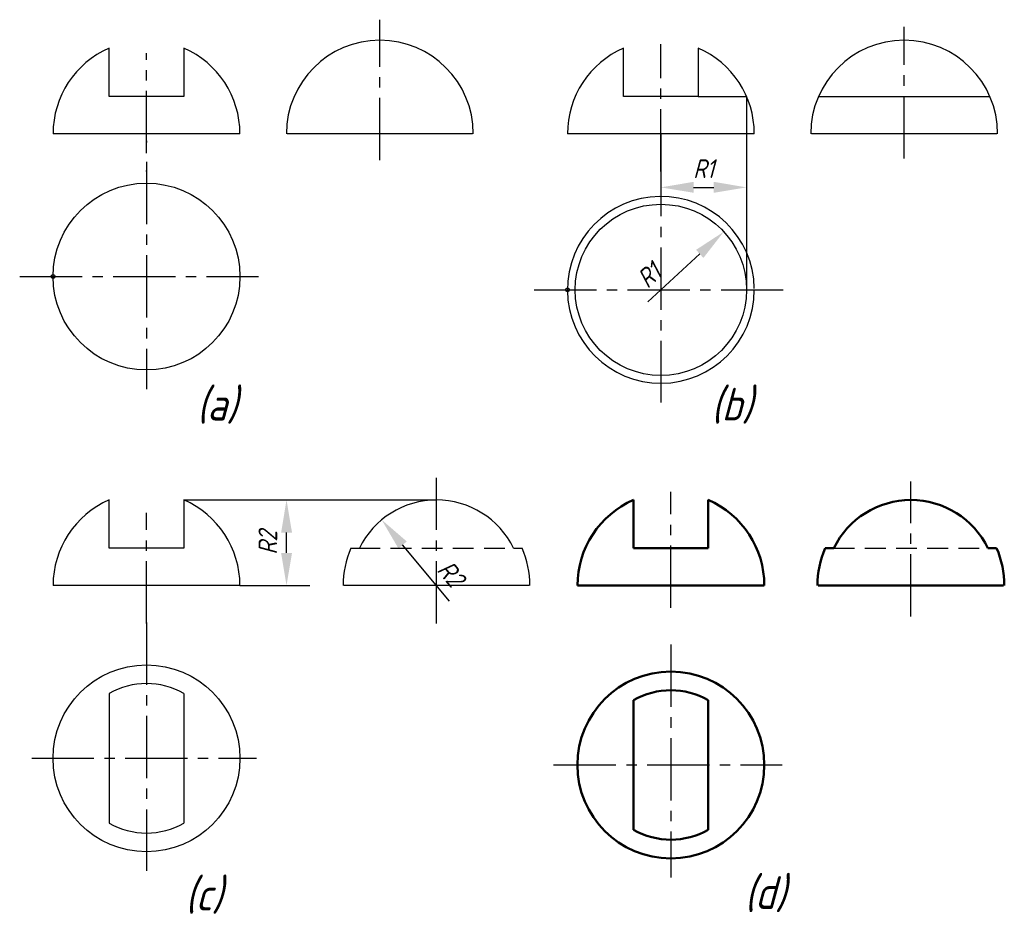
# Model space of a CAD drawing. Header units: millimetres. Extents: x 1095 to 1200, y -60 to 36.
import ezdxf

# ---------------------------------------------------------------- set-up
doc = ezdxf.new("R2010")
doc.units = ezdxf.units.MM
doc.header["$LTSCALE"] = 0.7
doc.header["$PDSIZE"] = 5
doc.linetypes.add('CENTER2', pattern=[28.575, 19.05, -3.175, 3.175, -3.175])
doc.linetypes.add('DASHED2', pattern=[9.525, 6.35, -3.175])
doc.layers.add('尺寸层', color=221, linetype='Continuous')
doc.layers.add('细实线层', color=7, linetype='Continuous')
for name, color, linetype, lineweight in [('文字层', 227, 'Continuous', 20), ('点画线层', 3, 'CENTER2', 25), ('粗实线层', 7, 'Continuous', 50), ('虚线层', 2, 'DASHED2', 25)]:
    doc.layers.add(name, color=color, linetype=linetype, lineweight=lineweight)
doc.styles.add('工程字体（斜）', font='gbeitc.shx', dxfattribs={"bigfont": 'gbcbig.shx'})
doc.styles.add('工程斜体', font='gbeitc.shx', dxfattribs={"bigfont": 'gbcbig.shx'})
doc.dimstyles.new('gb35', dxfattribs={"dimtxt": 3.5, "dimasz": 3.5, "dimexe": 2.5, "dimexo": 0, "dimgap": 1, "dimtad": 1, "dimdsep": 46, "dimtxsty": '工程字体（斜）', "dimcen": 0, "dimadec": 0, "dimazin": 0, "dimtfac": 1, "dimtmove": 0, "dimatfit": 3, "dimfxl": 0, "dimarcsym": 0})

# ---------------------------------------------------------------- blocks, each defined once
blk = doc.blocks.new('*D24')
at = {"layer": 'Defpoints', "color": 0, "ltscale": 0.5}
for p in [(1133.6, -17.51), (1139.47, -24.55)]:
    blk.add_point(p, dxfattribs=at)
at = {"layer": '尺寸层', "color": 0, "lineweight": -2, "ltscale": 0.5}
blk.add_line((1140.85, -26.22), (1135.84, -20.2), dxfattribs=at)
at = {"layer": '尺寸层', "color": 0, "ltscale": 0.5}
blk.add_solid([(1136.29, -19.83), (1135.39, -20.57), (1133.6, -17.51)], dxfattribs=at)
at = {"layer": '尺寸层', "color": 0, "ltscale": 0.5, "insert": (1141.01, -23.27), "char_height": 2, "attachment_point": 5, "rotation": 309.7759, "style": '工程字体（斜）'}
blk.add_mtext('R2', dxfattribs=at)
blk = doc.blocks.new('*D25')
at = {"layer": 'Defpoints', "color": 0, "ltscale": 0.5}
for p in [(1118.44, -15.39), (1123.42, -15.39), (1118.44, -24.55)]:
    blk.add_point(p, dxfattribs=at)
at = {"layer": '尺寸层', "color": 0, "lineweight": -2, "ltscale": 0.5}
for p, q in [((1118.44, -15.39), (1125.92, -15.39)), ((1123.42, -21.05), (1123.42, -18.89)), ((1118.44, -24.55), (1125.92, -24.55))]:
    blk.add_line(p, q, dxfattribs=at)
at = {"layer": '尺寸层', "color": 0, "ltscale": 0.5}
for points in [[(1122.84, -18.89), (1124.01, -18.89), (1123.42, -15.39)], [(1122.84, -21.05), (1124.01, -21.05), (1123.42, -24.55)]]:
    blk.add_solid(points, dxfattribs=at)
at = {"layer": '尺寸层', "color": 0, "ltscale": 0.5, "insert": (1121.42, -19.97), "char_height": 2, "attachment_point": 5, "rotation": 90, "style": '工程字体（斜）'}
blk.add_mtext('R2', dxfattribs=at)
blk = doc.blocks.new('*D26')
at = {"layer": 'Defpoints', "color": 0, "ltscale": 0.5}
for p in [(1170.21, 13.32), (1163.48, 7.1)]:
    blk.add_point(p, dxfattribs=at)
at = {"layer": '尺寸层', "color": 0, "lineweight": -2, "ltscale": 0.5}
blk.add_line((1162.07, 5.8), (1167.64, 10.95), dxfattribs=at)
at = {"layer": '尺寸层', "color": 0, "ltscale": 0.5}
blk.add_solid([(1167.24, 11.38), (1168.03, 10.52), (1170.21, 13.32)], dxfattribs=at)
at = {"layer": '尺寸层', "color": 0, "ltscale": 0.5, "insert": (1162.21, 8.65), "char_height": 2, "attachment_point": 5, "rotation": 42.7638, "style": '工程字体（斜）'}
blk.add_mtext('R1', dxfattribs=at)
blk = doc.blocks.new('*D27')
at = {"layer": 'Defpoints', "color": 0, "ltscale": 0.5}
for p in [(1163.48, 23.81), (1172.64, 23.81), (1172.64, 18.07)]:
    blk.add_point(p, dxfattribs=at)
at = {"layer": '尺寸层', "color": 0, "lineweight": -2, "ltscale": 0.5}
for p, q in [((1163.48, 23.81), (1163.48, 15.57)), ((1172.64, 23.81), (1172.64, 15.57)), ((1166.98, 18.07), (1169.14, 18.07))]:
    blk.add_line(p, q, dxfattribs=at)
at = {"layer": '尺寸层', "color": 0, "ltscale": 0.5}
for points in [[(1166.98, 18.66), (1166.98, 17.49), (1163.48, 18.07)], [(1169.14, 18.66), (1169.14, 17.49), (1172.64, 18.07)]]:
    blk.add_solid(points, dxfattribs=at)
at = {"layer": '尺寸层', "color": 0, "ltscale": 0.5, "insert": (1168.06, 20.07), "char_height": 2, "attachment_point": 5, "style": '工程字体（斜）'}
blk.add_mtext('R1', dxfattribs=at)
blk = doc.blocks.new('rtt')
at = {"layer": '点画线层', "color": 7, "ltscale": 0.5}
for p, q in [((9.988, 23.676), (9.988, 38.708)), ((66.097, 23.863), (66.097, 37.956)), ((40.059, 22.45), (40.059, 36.077)), ((-14.981, 24.427), (-14.981, 35.138)), ((-14.981, 25.756), (-14.981, 25.555)), ((40.059, 24.331), (40.059, -2.25)), ((-14.981, 23.488), (-14.981, -0.825)), ((-14.981, 22.45), (-14.981, 22.548)), ((-28.547, 11.215), (-3.009, 11.215)), ((26.492, 9.79), (53.851, 9.79)), ((16.05, -25.912), (16.05, -10.335)), ((66.81, -25.179), (66.81, -10.71)), ((41.129, -24.239), (41.129, -11.838)), ((-14.981, -25.912), (-14.981, -14.093)), ((-14.981, -25.813), (-14.981, -52.393)), ((41.129, -28.185), (41.129, -53.106)), ((-27.268, -40.353), (-3.197, -40.353)), ((28.585, -41.066), (53.032, -41.066))]:
    blk.add_line(p, q, dxfattribs=at)
at = {"layer": '粗实线层', "color": 7, "ltscale": 0.5}
for p, q in [((37.129, -17.863), (37.129, -12.698)), ((45.129, -12.698), (45.129, -17.863)), ((45.129, -17.863), (37.129, -17.863)), ((57.645, -17.863), (58.564, -17.863)), ((75.057, -17.863), (75.976, -17.863)), ((51.129, -21.863), (31.129, -21.863)), ((76.737, -21.863), (56.884, -21.863)), ((37.129, -34.138), (37.129, -47.994)), ((45.129, -34.138), (45.129, -47.994))]:
    blk.add_line(p, q, dxfattribs=at)
blk.add_circle((41.129, -41.066), 10, dxfattribs=at)
for centre, radius, start, end in [((41.129, -21.863), 10, 113.57818, 180), ((41.129, -21.863), 10, 0, 66.42182), ((66.81, -21.863), 9.165, 25.87669, 154.12331), ((66.81, -21.863), 10, 156.42182, 180), ((66.81, -21.863), 10, 0, 23.57818), ((41.129, -41.066), 8, 60, 120), ((41.129, -41.066), 8, 240, 300)]:
    blk.add_arc(centre, radius, start, end, dxfattribs=at)
at = {"layer": '细实线层', "color": 7, "ltscale": 0.5}
for p, q in [((-18.981, 30.499), (-18.981, 35.664)), ((-10.981, 35.664), (-10.981, 30.499)), ((36.059, 30.499), (36.059, 35.664)), ((44.059, 35.664), (44.059, 30.499)), ((-10.981, 30.499), (-18.981, 30.499)), ((44.059, 30.499), (36.059, 30.499)), ((44.059, 30.499), (49.224, 30.499)), ((49.224, 30.499), (49.224, 9.79)), ((-4.981, 26.499), (-24.981, 26.499)), ((19.914, 26.499), (0.062, 26.499)), ((50.059, 26.499), (30.059, 26.499)), ((76.023, 26.499), (56.171, 26.499)), ((-18.981, -17.863), (-18.981, -12.698)), ((-10.981, -12.698), (-10.981, -17.863)), ((-10.981, -12.698), (16.05, -12.698)), ((-10.981, -17.863), (-18.981, -17.863)), ((6.885, -17.863), (7.803, -17.863)), ((24.296, -17.863), (25.215, -17.863)), ((-4.981, -21.863), (-24.981, -21.863)), ((25.976, -21.863), (6.123, -21.863)), ((-18.981, -33.425), (-18.981, -47.282)), ((-10.981, -33.425), (-10.981, -47.282))]:
    blk.add_line(p, q, dxfattribs=at)
at = {"layer": '细实线层', "ltscale": 0.5}
blk.add_line((56.932, 30.499), (75.262, 30.499), dxfattribs=at)
at = {"layer": '细实线层', "color": 7, "ltscale": 0.5}
for centre, radius in [((-14.981, 11.215), 10), ((40.059, 9.79), 9.165), ((-24.981, 11.215), 0.2), ((30.059, 9.79), 0.2), ((-14.981, -40.353), 10)]:
    blk.add_circle(centre, radius, dxfattribs=at)
for centre, radius, start, end in [((9.988, 26.499), 10, 0, 180), ((66.097, 26.499), 10, 0, 180), ((-14.981, 26.499), 10, 113.57818, 180), ((-14.981, 26.499), 10, 0, 66.42182), ((40.059, 26.499), 10, 113.57818, 180), ((40.059, 26.499), 10, 0, 66.42182), ((40.059, 9.79), 10, 0.8922, 0), ((-14.981, -21.863), 10, 113.57818, 180), ((-14.981, -21.863), 10, 0, 66.42182), ((16.05, -21.863), 9.165, 25.87669, 154.12331), ((16.05, -21.863), 10, 156.42182, 180), ((16.05, -21.863), 10, 0, 23.57818), ((-14.981, -40.353), 8, 60, 120), ((-14.981, -40.353), 8, 240, 300)]:
    blk.add_arc(centre, radius, start, end, dxfattribs=at)
at = {"layer": '虚线层', "color": 7, "ltscale": 0.5}
for p, q in [((7.803, -17.863), (24.296, -17.863)), ((58.564, -17.863), (75.057, -17.863))]:
    blk.add_line(p, q, dxfattribs=at)
at = {"layer": '文字层', "color": 7, "ltscale": 0.5, "char_height": 3.5, "width": 2.64785, "attachment_point": 1, "style": '工程斜体'}
for s, insert in [('(a)', (-9.599, -0.695)), ('(b)', (45.441, -0.695)), ('(d)', (49.01, -52.974)), ('(c)', (-10.843, -53.15))]:
    blk.add_mtext(s, dxfattribs=dict(at, insert=insert))
at = {"layer": '尺寸层', "color": 7, "ltscale": 0.5}
dim = blk.add_linear_dim(base=(49.224, 20.765), p1=(40.059, 26.499), p2=(49.224, 26.499), text='R1', dimstyle='gb35', override={"dimtxt": 2}, dxfattribs=at)
dim.commit()
dim.dimension.update_dxf_attribs({"geometry": '*D27', "text_midpoint": (44.641, 22.765), "insert": (-1123.418, 2.69)})
for center, mpoint, text, picture, middle in [((40.059, 9.79), (46.788, 16.013), 'R1', '*D26', (40.15, 9.874)), ((16.05, -21.863), (10.186, -14.819), 'R2', '*D24', (16.051, -21.864))]:
    dim = blk.add_radius_dim(center=center, mpoint=mpoint, text=text, dimstyle='gb35', override={"dimtxt": 2}, dxfattribs=at)
    dim.commit()
    dim.dimension.update_dxf_attribs({"geometry": picture, "text_midpoint": middle, "dimtype": 132, "insert": (-1123.418, 2.69)})
dim = blk.add_linear_dim(base=(0.006, -12.698), p1=(-4.981, -21.863), p2=(-4.981, -12.698), angle=90, text='R2', dimstyle='gb35', override={"dimtxt": 2}, dxfattribs=at)
dim.commit()
dim.dimension.update_dxf_attribs({"geometry": '*D25', "text_midpoint": (-1.994, -17.281), "insert": (-1123.418, 2.69)})

msp = doc.modelspace()

# ---------------------------------------------------------------- block references
at = {"layer": '细实线层'}
msp.add_blockref('rtt', (1123.42, -2.69), dxfattribs=at)

doc.saveas('drawing.dxf')
